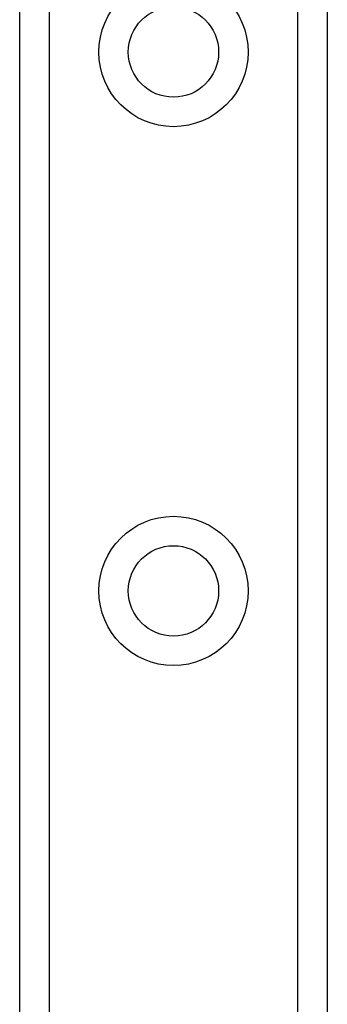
# Model space of a CAD drawing. Header units: inches. Extents: x 2.3 to 62.6, y 3.3 to 33.7.
# Tile 17 of 57: x 12.407 to 12.969, y 13.267 to 15.065. Entities that reach past the tile are written whole.
import ezdxf

# ---------------------------------------------------------------- set-up
doc = ezdxf.new("R2010")
doc.units = ezdxf.units.IN
doc.header["$MEASUREMENT"] = 0
doc.layers.add('Visible Edges(ANSI)', color=7, linetype='Continuous', lineweight=25)
doc.layers.add('Visible Tangent Edges(ANSI)', color=7, linetype='Continuous', lineweight=25)

msp = doc.modelspace()

# ---------------------------------------------------------------- linework, layer by layer
at = {"layer": 'Visible Edges(ANSI)'}
for p, q in [((12.4071, 10.7422), (12.4071, 24.191)), ((12.9691, 24.191), (12.9691, 10.7422))]:
    msp.add_line(p, q, dxfattribs=at)
for centre in [(12.6881, 15.006), (12.6881, 14.0217)]:
    msp.add_circle(centre, 0.0825, dxfattribs=at)
at = {"layer": 'Visible Tangent Edges(ANSI)'}
for p, q in [((12.461, 24.191), (12.461, 10.7422)), ((12.9153, 10.7422), (12.9153, 24.191))]:
    msp.add_line(p, q, dxfattribs=at)
for centre in [(12.6881, 15.006), (12.6881, 14.0217)]:
    msp.add_circle(centre, 0.1363, dxfattribs=at)

doc.saveas('drawing.dxf')
